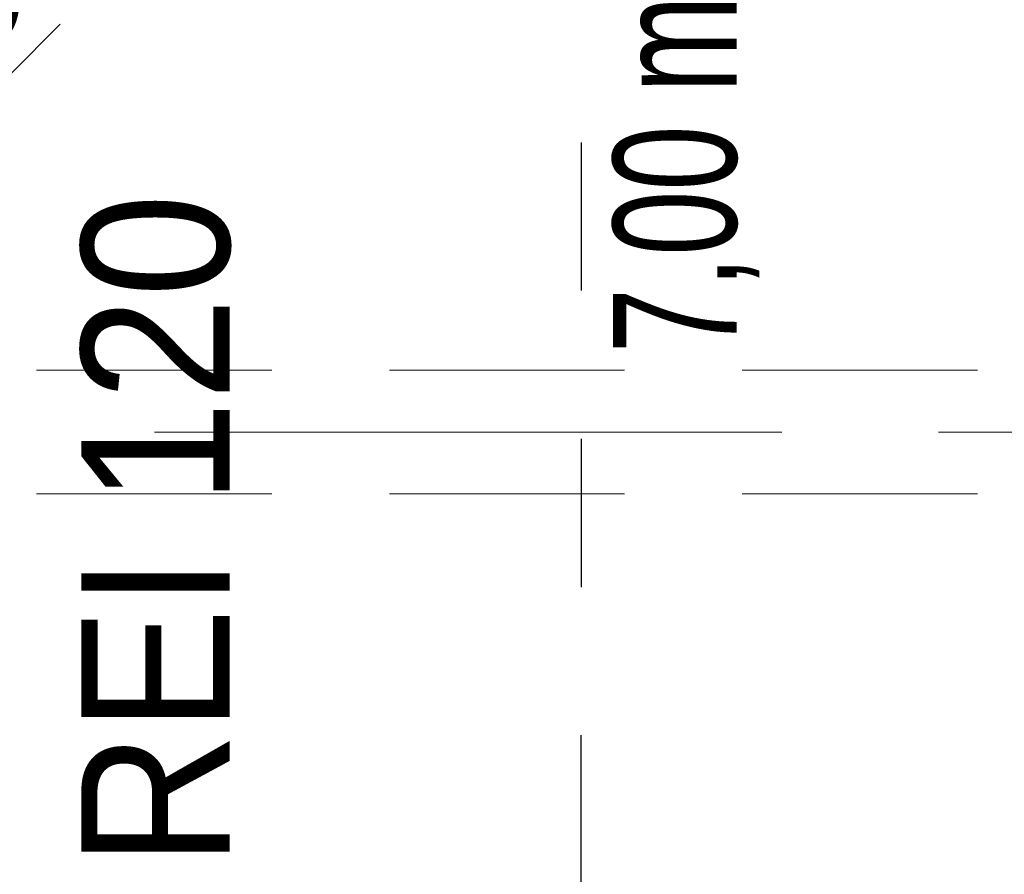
# Model space of a CAD drawing. Header units: centimetres. Extents: x -1631 to 21770, y -8842 to 3590.
# Tile 51 of 87: x 299 to 499, y 799 to 972. Entities that reach past the tile are written whole.
import ezdxf

# ---------------------------------------------------------------- set-up
doc = ezdxf.new("R2010")
doc.units = ezdxf.units.CM
for name, pattern in [('Dash', [60, 30, -30]), ('Oś', [222.25, 127, -31.75, 31.75, -31.75]), ('Ukryte', [71.438, 47.625, -23.813])]:
    doc.linetypes.add(name, pattern=pattern)
for name, color, linetype, lineweight in [('A-ANNO-DIMS', 211, 'Continuous', 13), ('A-ANNO-DIMS-100', 211, 'Continuous', 13), ('A-DETL', 90, 'Continuous', 9), ('A-DETL-HDLN', 90, 'Ukryte', 9), ('G-ANNO-TEXT', 231, 'Continuous', 13), ('S-GRID', 1, 'Continuous', 13)]:
    doc.layers.add(name, color=color, linetype=linetype, lineweight=lineweight)
doc.styles.add('Arial Narrow_4', font='ARIALN.TTF', dxfattribs={"height": 25})
doc.styles.add('Arial Narrow_5', font='ARIALN.TTF', dxfattribs={"height": 20})
doc.styles.add('Arial_9', font='arial.ttf', dxfattribs={"width": 0.9, "height": 30})
doc.dimstyles.new('Diagonal_1_100__0__wewnętrzne_1', dxfattribs={"dimscale": 30.48, "dimtxt": 20.468619, "dimasz": 0.656168, "dimexe": 0.164042, "dimexo": 0.0625, "dimgap": 0.032808, "dimtad": 1, "dimdec": 0, "dimdsep": 46, "dimtxsty": 'Arial Narrow_5', "dimblk1": 'OBLIQUE', "dimblk2": 'OBLIQUE', "dimsah": 1, "dimcen": 0.09, "dimazin": 0, "dimtfac": 1, "dimtdec": 4, "dimtix": 1, "dimtmove": 0, "dimatfit": 3, "dimfxl": 0, "dimtvp": 1, "dimtolj": 1, "dimtzin": 0, "dimarcsym": 0})

# ---------------------------------------------------------------- blocks, each defined once
blk = doc.blocks.new('DIMBLOCK94-5_piętro III __10_50 m_ - stan projektowany')
at = {"layer": 'A-ANNO-DIMS-100', "transparency": 16777216}
for p, q in [((277.38, 960.85), (287.38, 970.85)), ((297.38, 960.85), (307.38, 970.85)), ((277.38, 965.85), (277.38, 955.85)), ((277.38, 960.85), (277.38, 965.85)), ((297.38, 965.85), (297.38, 955.85)), ((297.38, 960.85), (297.38, 965.85)), ((277.38, 960.85), (267.38, 950.85)), ((277.38, 960.85), (297.38, 960.85)), ((297.38, 960.85), (287.38, 950.85))]:
    blk.add_line(p, q, dxfattribs=at)
at = {"layer": 'A-ANNO-DIMS-100', "color": 0, "transparency": 16777216, "insert": (274.71, 987.7), "char_height": 20, "width": 30.4105, "attachment_point": 1, "line_spacing_factor": 0.974696, "style": 'Arial Narrow_5'}
blk.add_mtext('20', dxfattribs=at)
blk = doc.blocks.new('_Oblique')
at = {"color": 0, "linetype": 'ByBlock', "lineweight": -2}
blk.add_line((-0.5, -0.5), (0.5, 0.5), dxfattribs=at)

msp = doc.modelspace()

# ---------------------------------------------------------------- linework, layer by layer
at = {"layer": 'A-DETL', "linetype": 'Dash', "lineweight": 25}
msp.add_open_spline([(412.84, 1006.95), (412.84, 497.96), (412.84, 435.33), (370.99, 410.92), (291.38, 409.33)], degree=3, knots=[0, 0, 0, 0, 6.781245, 8.866954, 8.866954, 8.866954, 8.866954], dxfattribs=at)
at = {"layer": 'A-DETL-HDLN'}
for p, q in [((-1197.62, 900.83), (1172.38, 900.83)), ((-1197.62, 875.83), (1172.38, 875.83))]:
    msp.add_line(p, q, dxfattribs=at)
at = {"layer": 'S-GRID', "linetype": 'Oś'}
msp.add_line((1342.46, 888.33), (-1368.76, 888.33), dxfattribs=at)

# ---------------------------------------------------------------- texts
at = {"layer": 'G-ANNO-TEXT', "color": 11, "insert": (419.29, 903.98), "char_height": 25, "width": 88.88, "attachment_point": 1, "rotation": 90, "line_spacing_factor": 0.949189, "style": 'Arial Narrow_4'}
msp.add_mtext('\\pt127,254,381,508,635,762,889,1016,1143,1270,1397,1524,1651,1778,1905,2032,2159,2286,2413,2540,2667,2794,2921,3048,3175,3302,3429,3556,3683,3810,3937,4064;7,00 m', dxfattribs=at)
at = {"layer": 'G-ANNO-TEXT', "color": 1, "insert": (311.65, 800.32), "char_height": 30, "width": 140.7132, "attachment_point": 1, "rotation": 90, "line_spacing_factor": 0.936439, "style": 'Arial_9'}
msp.add_mtext('\\pt114.3,228.6,342.9,457.2,571.5,685.8,800.1,914.4,1028.7,1143,1257.3,1371.6,1485.9,1600.2,1714.5,1828.8,1943.1,2057.4,2171.7,2286,2400.3,2514.6,2628.9,2743.2,2857.5,2971.8,3086.1,3200.4,3314.7,3429,3543.3,3657.6;REI 120', dxfattribs=at)

# ---------------------------------------------------------------- dimensions: what is measured, and where the dimension line sits
at = {"layer": 'A-ANNO-DIMS'}
dim = msp.add_linear_dim(base=(297.38, 960.85), p1=(277.38, 965.85), p2=(297.38, 965.85), dimstyle='Diagonal_1_100__0__wewnętrzne_1', override={"dimpost": '<>', "dimfxl": 20}, dxfattribs=at)
dim.commit()
dim.dimension.update_dxf_attribs({"geometry": 'DIMBLOCK94-5_piętro III __10_50 m_ - stan projektowany', "text_midpoint": (287.38, 972.06)})

doc.saveas('drawing.dxf')
